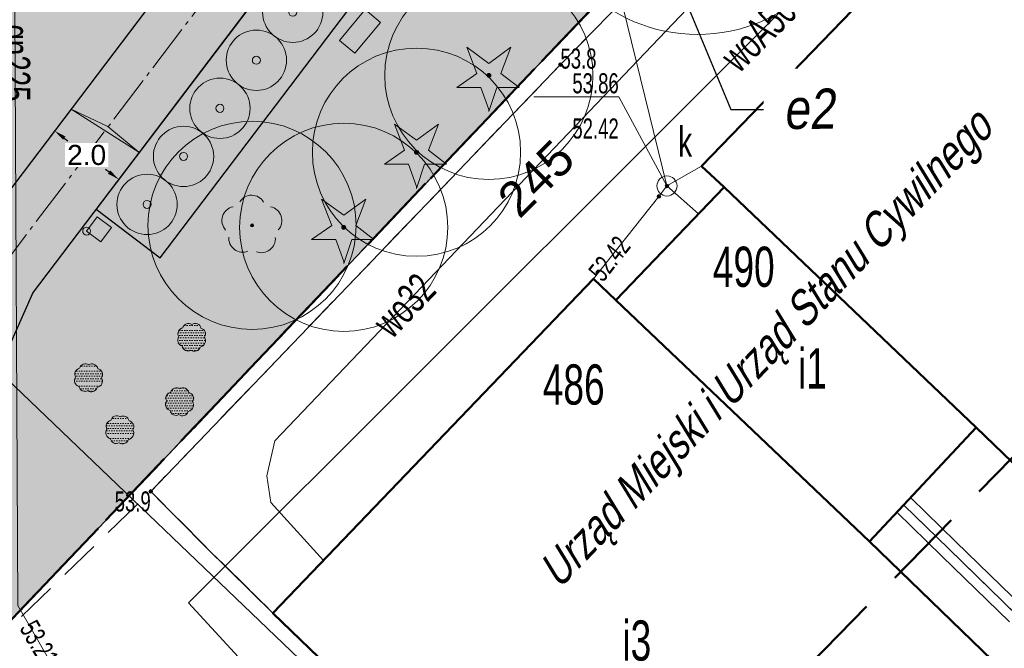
# Model space of a CAD drawing. Header units: metres. Extents: x 5507784 to 5508297, y 5948658 to 5948992.
# Tile 10 of 98: x 5507902 to 5507926, y 5948920 to 5948936. Entities that reach past the tile are written whole.
import ezdxf
from ezdxf import colors
from ezdxf.entities.mleader import LeaderData, LeaderLine
from ezdxf.enums import TextEntityAlignment as Align
from ezdxf.math import Vec2, Vec3

# ---------------------------------------------------------------- set-up
doc = ezdxf.new("R2010")
doc.units = ezdxf.units.M
for name, pattern in [('2', [0.9, 0.6, -0.3]), ('ACAD_ISO04W100', [30, 24, -3, 0, -3]), ('L_0_02', [0]), ('L_0_03', [1, 0.5, -0.5]), ('L_0_04', [1.5, 1, -0.5]), ('L_0_06', [2, 1.5, -0.5]), ('L_0_0C', [3, 2, -1])]:
    doc.linetypes.add(name, pattern=pattern)
doc.layers.get('0').update_dxf_attribs({"linetype": 'CONTINUOUS', "lineweight": 18})
doc.layers.add('02 rysunki_tech', color=7, linetype='CONTINUOUS', lineweight=5, true_color=0x000000)
doc.layers.add('0_legenda', color=7, linetype='CONTINUOUS', lineweight=5, true_color=0x000000)
for name, color, linetype, lineweight in [('1_granice_dzialek', 1, 'CONTINUOUS', 5), ('1_mala_arch', 5, 'CONTINUOUS', 5), ('1_nawierzchnie', 253, 'CONTINUOUS', 5), ('1_roslinnosc', 102, 'CONTINUOUS', 5), ('2_nawierzchnie_projektowane', 14, 'CONTINUOUS', 30), ('312-budynek ewidencyjny', 7, 'CONTINUOUS', 18), ('312-oznaczenie budynku ewidencyjnego', 7, 'CONTINUOUS', 18), ('312-oznaczenie budynku ewidencyjnego-Atr117', 7, 'CONTINUOUS', 18), ('3_mala_arch', 18, 'CONTINUOUS', 5), ('3_rosliny_projektowane', 102, 'CONTINUOUS', 20), ('EGB_Budynek', 7, 'CONTINUOUS', 50), ('EGB_DzialkaEwidencyjna', 7, 'L_0_02', 18), ('EGB_KonturUzytkuGruntowego', 96, 'L_0_03', 18), ('GES_PrzewodGazowy', 52, 'CONTINUOUS', 18), ('GES_PrzewodKanalizacyjny', 36, 'CONTINUOUS', 18), ('GES_PrzewodTelekomunikacyjny', 30, 'CONTINUOUS', 18), ('GES_PrzewodWodociagowy', 5, 'CONTINUOUS', 18), ('GES_Rzedna', 7, 'CONTINUOUS', 18), ('GES_UrzadzeniaSiecKanalizacyjna_P', 7, 'CONTINUOUS', 18), ('OT_Budowle', 7, 'CONTINUOUS', 18), ('OT_Komunikacja', 7, 'CONTINUOUS', 18), ('OT_Ogrodzenia', 7, 'CONTINUOUS', 18), ('OT_Rzedna', 7, 'CONTINUOUS', 18), ('OT_ZagospodarowanieTerenu', 7, 'CONTINUOUS', 18), ('OT_ZagospodarowanieTerenu_P', 7, 'CONTINUOUS', 18), ('OTDN', 7, 'CONTINUOUS', 13), ('OTKU', 7, 'CONTINUOUS', 13), ('OTOO', 7, 'CONTINUOUS', 13), ('OTRN', 7, 'CONTINUOUS', 13), ('OTZG', 7, 'CONTINUOUS', 13), ('OTZL', 7, 'CONTINUOUS', 13), ('OTZT', 7, 'CONTINUOUS', 18), ('SUGP', 7, 'CONTINUOUS', 18), ('SUKP', 7, 'CONTINUOUS', 13), ('SUKS', 7, 'CONTINUOUS', 13), ('SUTP', 7, 'CONTINUOUS', 13), ('SUWP', 7, 'CONTINUOUS', 13), ('Zakres', 5, 'L_0_0C', 50)]:
    doc.layers.add(name, color=color, linetype=linetype, lineweight=lineweight)
doc.layers.add('994-Nazwa ulicy', color=7, linetype='CONTINUOUS')
doc.layers.add('ELEK_współrzędne', color=250, linetype='CONTINUOUS')
doc.styles.get("Standard").update_dxf_attribs({"font": 'arial.ttf'})
doc.styles.add('WSPOLRZEDNE', font='ARIALN.TTF', dxfattribs={"oblique": 7})
doc.linetypes.add('L_0_15_SHX', pattern='A,0,-0.375,-0.75,-0.75,-0.75,-0.75,-0.75,[1,Nowogard 244.shx,S=0.05,R=0,X=0,Y=0],-0.75,-0.75,-0.75,-0.75,-0.375', length=7.5)
doc.linetypes.add('L_0_29_SHX', pattern='A,0,-0.25,-0.5,-0.5,-0.5,-0.5,-0.5,-0.5,-0.5,-0.5,[2,Nowogard 244.shx,S=0.05,R=0,X=0,Y=0],-0.5,[3,Nowogard 244.shx,S=0.05,R=0,X=0,Y=0],-0.25', length=5)
doc.dimstyles.new('Copy(2) of Standard', dxfattribs={"dimtxt": 0.5, "dimasz": 0.3, "dimexe": 0.2, "dimexo": 0.1, "dimgap": 0.1, "dimtad": 0, "dimtih": 1, "dimtoh": 1, "dimdec": 1, "dimzin": 0, "dimdsep": 46, "dimtxsty": 'Standard', "dimcen": 0.02, "dimclrd": 5, "dimclre": 5, "dimclrt": 5, "dimadec": 0, "dimazin": 0, "dimtfac": 1, "dimtdec": 1, "dimtofl": 0, "dimtmove": 0, "dimatfit": 3, "dimfxl": 1, "dimtfill": 1, "dimtolj": 1, "dimtzin": 0, "dimarcsym": 2})
pattern_1 = [(0, (0, 0), (0.03125, 0.0625), [0, -0.0625])]

# ---------------------------------------------------------------- blocks, each defined once
blk = doc.blocks.new('L_0_29_2')
at = {"color": 0, "linetype": 'Continuous', "lineweight": 13, "flags": 128}
blk.add_lwpolyline([(0, 0.5), (0, -0.5)], dxfattribs=at)
blk = doc.blocks.new('SUPS01_05')
at = {"linetype": 'Continuous', "lineweight": 13}
blk.add_hatch(color=0, dxfattribs=at).paths.add_polyline_path([(0, -0.091, 1), (0, 0.091, 1)])
at = {"color": 0, "linetype": 'Continuous', "lineweight": 13}
blk.add_circle((0, 0), 0.0906, dxfattribs=at)
blk = doc.blocks.new('SUKS')
at = {"color": 0, "linetype": 'Continuous', "lineweight": 18}
blk.add_circle((0, 0), 0.5, dxfattribs=at)
blk = doc.blocks.new('OTRN')
at = {"linetype": 'Continuous', "lineweight": 13}
blk.add_hatch(color=0, dxfattribs=at).paths.add_polyline_path([(0, -0.091, 1), (0, 0.091, 1)])
at = {"color": 0, "linetype": 'Continuous', "lineweight": 13}
blk.add_circle((0, 0), 0.0906, dxfattribs=at)
blk = doc.blocks.new('OTZG')
at = {"linetype": 'Continuous', "lineweight": 13}
blk.add_hatch(color=0, dxfattribs=at).paths.add_polyline_path([(0, -0.1, 1), (0, 0.1, 1)])
at = {"color": 0, "linetype": 'Continuous', "lineweight": 13, "flags": 128}
blk.add_lwpolyline([(0, -1.7), (-0.4, -0.6), (-1.6, -0.6), (-0.6, 0.1), (-1.1, 1.4), (0, 0.6), (1.1, 1.4), (0.6, 0.1), (1.5, -0.6), (0.4, -0.6), (0, -1.8)], close=True, dxfattribs=at)
at = {"color": 0, "linetype": 'Continuous', "lineweight": 13}
blk.add_circle((0, 0), 0.1, dxfattribs=at)
blk = doc.blocks.new('OTZL')
at = {"linetype": 'Continuous', "lineweight": 18}
blk.add_hatch(color=0, dxfattribs=at).paths.add_polyline_path([(0, -0.072, 1), (0, 0.072, 1)])
at = {"color": 0, "linetype": 'Continuous', "lineweight": 18}
blk.add_circle((0, 0), 0.0721, dxfattribs=at)
for centre, radius, start, end in [((-0.02, 0.82), 0.68, 29.5388, 149.6209), ((-0.8, 0.24), 0.7, 101.6336, 222.6141), ((0.78, 0.24), 0.7, 318.5035, 78.3664), ((-0.46, -0.64), 0.7, 175.1009, 291.5014), ((0.46, -0.66), 0.7, 249.444, 4.8991)]:
    blk.add_arc(centre, radius, start, end, dxfattribs=at)
blk = doc.blocks.new('kosz')
at = {"layer": '3_mala_arch', "linetype": 'Continuous', "true_color": 0xc7c8ca}
h = blk.add_hatch(color=9, dxfattribs=at)
h.dxf.hatch_style = 1
h.paths.add_polyline_path([(5507901.935, 5948944.737), (5507902.375, 5948944.737), (5507902.375, 5948944.297), (5507901.935, 5948944.297)])
at = {"layer": '3_mala_arch', "linetype": 'Continuous'}
blk.add_lwpolyline([(5507901.935, 5948944.737), (5507902.375, 5948944.737), (5507902.375, 5948944.297), (5507901.935, 5948944.297)], close=True, dxfattribs=at)
blk = doc.blocks.new('domek dla owadow')
at = {"layer": '3_mala_arch', "linetype": 'Continuous', "true_color": 0x139b48}
h = blk.add_hatch(color=114, dxfattribs=at)
h.dxf.hatch_style = 1
h.paths.add_polyline_path([(5509741.271, 5947966.396), (5509743.271, 5947966.396), (5509743.271, 5947965.396), (5509741.271, 5947965.396)])
at = {"layer": '3_mala_arch', "linetype": 'Continuous'}
blk.add_lwpolyline([(5509741.271, 5947966.396), (5509743.271, 5947966.396), (5509743.271, 5947965.396), (5509741.271, 5947965.396)], close=True, dxfattribs=at)
blk = doc.blocks.new('duzy krzew')
at = {"layer": '3_rosliny_projektowane', "linetype": 'Continuous'}
for radius in [0.75, 0.1]:
    blk.add_circle((5509754.276, 5947956.118), radius, dxfattribs=at)
blk = doc.blocks.new('*D53')
at = {"layer": '0_legenda', "color": 5, "linetype": 'Continuous', "lineweight": -2, "transparency": 16777216}
for p, q in [((5507902.579, 5948933.262), (5507902.518, 5948933.182)), ((5507902.878, 5948933.161), (5507902.967, 5948933.093)), ((5507903.995, 5948932.315), (5507903.905, 5948932.382)), ((5507904.173, 5948932.054), (5507904.113, 5948931.974))]:
    blk.add_line(p, q, dxfattribs=at)
at = {"layer": '0_legenda', "color": 5, "linetype": 'Continuous', "transparency": 16777216}
for points in [[(5507902.909, 5948933.2), (5507902.848, 5948933.121), (5507902.639, 5948933.342)], [(5507904.025, 5948932.355), (5507903.964, 5948932.275), (5507904.234, 5948932.134)]]:
    blk.add_solid(points, dxfattribs=at)
at = {"layer": '0_legenda', "color": 5, "linetype": 'Continuous', "transparency": 16777216, "insert": (5507903.436, 5948932.738), "char_height": 0.5, "attachment_point": 5, "bg_fill": 3, "box_fill_scale": 1.1, "bg_fill_color": 256, "bg_fill_true_color": 13158600, "bg_fill_transparency": 0}
blk.add_mtext('\\A1;2.0', dxfattribs=at)
blk = doc.blocks.new('_None')

msp = doc.modelspace()

# ---------------------------------------------------------------- hatches: boundary and pattern name
at = {"layer": '1_nawierzchnie', "linetype": 'Continuous', "lineweight": 5, "ltscale": 0.5, "true_color": 0x58ba48}
h = msp.add_hatch(dxfattribs=at)
h.set_pattern_fill('GRASS', color=85, scale=0.5)
h.set_pattern_definition([(90, (0, 0), (-0.3535533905, 0.3535533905), [0.09375, -0.6133567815]), (45, (0, 0), (-0.353553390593, 0.353553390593), [0.09375, -0.40625]), (135, (0, 0), (-0.353553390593, -0.353553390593), [0.09375, -0.40625])])
h.paths.add_polyline_path([(5507900.746, 5948931.406), (5507900.427, 5948931.785), (5507900.719, 5948940.332), (5507900.916, 5948940.776), (5507901.625, 5948941.191), (5507902.772, 5948941.86), (5507903.646, 5948942.788), (5507905.628, 5948942.97), (5507908.712, 5948943.254), (5507909.641, 5948943.339), (5507910.244, 5948943.394), (5507901.234, 5948931.486)], flags=17)
h.paths.add_polyline_path([(5507901.71, 5948965.76), (5507903.42, 5948965.52), (5507913.763, 5948955.131), (5507916.865, 5948952.119), (5507914.204, 5948948.735), (5507913.22, 5948948.058), (5507911.59, 5948947.535), (5507905.597, 5948946.984), (5507905.155, 5948947.25), (5507904.945, 5948947.759), (5507904.039, 5948949.117), (5507901.328, 5948950.974), (5507901.23, 5948954.04)])
h.paths.add_polyline_path([(5507885.45, 5948944.94), (5507889.064, 5948945.339), (5507888.845, 5948947.327), (5507894.51, 5948947.953), (5507894.939, 5948948.715), (5507895.598, 5948949.541), (5507896.187, 5948950.081), (5507896.637, 5948950.409), (5507897.132, 5948950.702), (5507897.345, 5948956.24), (5507899.343, 5948956.163), (5507899.222, 5948959.51), (5507896.944, 5948963.28), (5507884.84, 5948949.97), (5507884.5, 5948947.7), (5507884.81, 5948945.49)])
h.paths.add_polyline_path([(5507886.37, 5948943.01), (5507889.284, 5948943.351), (5507889.504, 5948941.364), (5507891.563, 5948941.591), (5507893.677, 5948941.194), (5507896.127, 5948940.073), (5507896.815, 5948940.071), (5507897.341, 5948940.514), (5507898.472, 5948939.893), (5507898.676, 5948939.09), (5507898.59, 5948936.62), (5507898.274, 5948927.324), (5507895.659, 5948926.769), (5507894.622, 5948928.582)])
h.paths.add_polyline_path([(5507898.332, 5948964.807), (5507899.569, 5948962.987), (5507899.69, 5948966.3)])
h.paths.add_polyline_path([(5507918.275, 5948950.669), (5507917.091, 5948949.106), (5507917.095, 5948948.873), (5507917.217, 5948948.627), (5507917.395, 5948948.501), (5507917.55, 5948948.465), (5507919.859, 5948949.056)])
h.paths.add_polyline_path([(5507917.38, 5948946.31), (5507921.218, 5948947.279), (5507921.962, 5948947.477), (5507923.88, 5948948.02), (5507926.124, 5948948.877), (5507927.039, 5948948.009), (5507899.9, 5948919.427), (5507898.659, 5948921.556), (5507902.085, 5948929.298), (5507903.671, 5948931.391), (5507905.265, 5948930.183), (5507910.843, 5948937.545), (5507909.249, 5948938.753), (5507911.212, 5948941.344), (5507912.408, 5948942.922), (5507913.095, 5948943.106), (5507913.587, 5948942.915), (5507913.83, 5948942.71), (5507915.6, 5948940.94), (5507919.07, 5948944.48)])
at = {"layer": '1_nawierzchnie', "linetype": 'Continuous', "true_color": 0xdfc69b}
h = msp.add_hatch(dxfattribs=at)
h.set_pattern_fill('DOTS', color=31, angle=45)
h.set_pattern_definition([(45, (0, 0), (-0.0220970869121, 0.06629126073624), [0, -0.0625])])
h.paths.add_polyline_path([(5507897.42, 5948923.69), (5507898.66, 5948921.558), (5507902.085, 5948929.298), (5507903.671, 5948931.391), (5507909.249, 5948938.753), (5507912.408, 5948942.922), (5507912.667, 5948943.056), (5507912.978, 5948943.111), (5507913.162, 5948943.097), (5507913.392, 5948943.028), (5507913.587, 5948942.915), (5507913.83, 5948942.71), (5507917.33, 5948946.3), (5507921.62, 5948947.38), (5507919.859, 5948949.056), (5507917.55, 5948948.465), (5507917.333, 5948948.533), (5507917.204, 5948948.641), (5507917.108, 5948948.818), (5507917.087, 5948948.963), (5507917.121, 5948949.146), (5507918.295, 5948950.694), (5507916.865, 5948952.119), (5507914.485, 5948949.002), (5507914.061, 5948948.614), (5507913.838, 5948948.409), (5507913.351, 5948948.129), (5507913.019, 5948947.959), (5507912.529, 5948947.76), (5507911.972, 5948947.603), (5507911.59, 5948947.535), (5507905.691, 5948946.993), (5507905.381, 5948947.033), (5507905.202, 5948947.178), (5507905.15, 5948947.265), (5507900.678, 5948946.072), (5507900.949, 5948945.73), (5507901.109, 5948945.461), (5507901.199, 5948945.267), (5507901.268, 5948945.065), (5507901.316, 5948944.835), (5507901.324, 5948944.603), (5507901.269, 5948944.352), (5507901.115, 5948944.126), (5507900.981, 5948944.033), (5507900.768, 5948943.968), (5507900.522, 5948943.966), (5507900.289, 5948944.014), (5507899.969, 5948944.143), (5507899.621, 5948944.361), (5507899.531, 5948944.432), (5507897.88, 5948940.263), (5507898.192, 5948940.13), (5507898.385, 5948939.986), (5507898.472, 5948939.893), (5507898.652, 5948939.552), (5507898.686, 5948939.392), (5507900.719, 5948940.332), (5507900.775, 5948940.626), (5507900.978, 5948940.847), (5507901.141, 5948940.987), (5507901.299, 5948941.075), (5507902.277, 5948941.515), (5507902.634, 5948941.885), (5507903.178, 5948942.227), (5507903.646, 5948942.788), (5507903.867, 5948943.134), (5507904.227, 5948943.924), (5507904.452, 5948944.543), (5507904.725, 5948944.791), (5507905.264, 5948944.949), (5507910.872, 5948945.461), (5507911.223, 5948945.267), (5507911.326, 5948944.963), (5507911.271, 5948944.735), (5507901.234, 5948931.486), (5507898.212, 5948925.481)])
h.paths.add_polyline_path([(5507898.686, 5948939.392), (5507900.719, 5948940.332), (5507900.427, 5948931.785), (5507900.475, 5948931.646), (5507900.622, 5948931.473), (5507900.746, 5948931.406), (5507900.919, 5948931.375), (5507901.234, 5948931.486), (5507898.212, 5948925.481)], flags=17)
h.paths.add_polyline_path([(5507899.531, 5948944.432), (5507897.88, 5948940.263), (5507897.607, 5948940.381), (5507896.926, 5948940.758), (5507896.694, 5948940.918), (5507896.115, 5948941.401), (5507895.789, 5948941.741), (5507895.431, 5948942.193), (5507895.156, 5948942.619), (5507894.995, 5948942.918), (5507894.838, 5948943.257), (5507894.652, 5948943.541), (5507894.46, 5948943.702), (5507894.124, 5948943.84), (5507893.899, 5948943.861), (5507886.36, 5948943.028), (5507885.45, 5948944.94), (5507893.419, 5948945.82), (5507894.529, 5948945.943), (5507894.968, 5948946.007), (5507895.219, 5948946.136), (5507895.459, 5948946.377), (5507895.552, 5948946.541), (5507895.746, 5948947.121), (5507896.03, 5948947.695), (5507896.528, 5948948.385), (5507896.966, 5948948.822), (5507897.649, 5948949.312), (5507898.343, 5948949.643), (5507898.647, 5948949.745), (5507898.939, 5948950), (5507899.1, 5948950.305), (5507899.133, 5948950.7), (5507899.408, 5948958.014), (5507899.393, 5948958.558), (5507899.368, 5948958.797), (5507899.192, 5948959.612), (5507898.968, 5948960.207), (5507898.849, 5948960.454), (5507896.944, 5948963.28), (5507898.332, 5948964.807), (5507898.868, 5948964.017), (5507899.064, 5948963.923), (5507899.178, 5948963.91), (5507899.325, 5948963.932), (5507899.479, 5948964.011), (5507899.57, 5948964.1), (5507899.654, 5948964.259), (5507899.732, 5948966.289), (5507901.71, 5948965.76), (5507901.162, 5948951.426), (5507901.25, 5948951.111), (5507901.395, 5948950.886), (5507901.686, 5948950.651), (5507902.079, 5948950.504), (5507902.53, 5948950.29), (5507902.987, 5948950.019), (5507903.431, 5948949.694), (5507903.814, 5948949.351), (5507904.379, 5948948.704), (5507904.711, 5948948.204), (5507904.972, 5948947.703), (5507905.155, 5948947.25), (5507900.683, 5948946.065), (5507900.433, 5948946.308), (5507900.144, 5948946.526), (5507899.803, 5948946.708), (5507899.555, 5948946.792), (5507899.192, 5948946.827), (5507898.917, 5948946.753), (5507898.701, 5948946.563), (5507898.608, 5948946.356), (5507898.587, 5948945.961), (5507898.703, 5948945.529), (5507898.89, 5948945.161), (5507899.156, 5948944.797), (5507899.337, 5948944.605)])
at = {"layer": '1_roslinnosc', "linetype": 'Continuous'}
h = msp.add_hatch(dxfattribs=at)
h.set_pattern_fill('DOTS', color=256)
h.set_pattern_definition(pattern_1)
edge = h.paths.add_edge_path()
edge.add_arc((5507906.246, 5948928.286), 0.149, 327.2385, 437.2385)
edge.add_arc((5507906.133, 5948928.401), 0.149, 11.7156, 121.7156)
edge.add_arc((5507905.972, 5948928.404), 0.149, 56.1927, 166.1927)
edge.add_arc((5507905.855, 5948928.293), 0.149, 100.6698, 210.6698)
edge.add_arc((5507905.849, 5948928.132), 0.149, 145.1469, 255.1469)
edge.add_arc((5507905.957, 5948928.013), 0.149, 189.624, 299.624)
edge.add_arc((5507906.118, 5948928.004), 0.149, 234.1011, 344.1011)
edge.add_arc((5507906.231, 5948928.123), 0.162, 280.6698, 390.6698)
h = msp.add_hatch(dxfattribs=at)
h.set_pattern_fill('DOTS', color=256)
h.set_pattern_definition([(0, (-4.118675, -1.14001), (0.03125, 0.0625), [0, -0.0625])])
edge = h.paths.add_edge_path()
edge.add_arc((5507903.68, 5948927.279), 0.149, 327.2385, 437.2385)
edge.add_arc((5507903.567, 5948927.394), 0.149, 11.7156, 121.7156)
edge.add_arc((5507903.406, 5948927.397), 0.149, 56.1927, 166.1927)
edge.add_arc((5507903.289, 5948927.286), 0.149, 100.6698, 210.6698)
edge.add_arc((5507903.283, 5948927.125), 0.149, 145.1469, 255.1469)
edge.add_arc((5507903.392, 5948927.007), 0.149, 189.624, 299.624)
edge.add_arc((5507903.553, 5948926.998), 0.149, 234.1011, 344.1011)
edge.add_arc((5507903.666, 5948927.116), 0.162, 280.6698, 390.6698)
h = msp.add_hatch(dxfattribs=at)
h.set_pattern_fill('DOTS', color=256)
h.set_pattern_definition(pattern_1)
edge = h.paths.add_edge_path()
edge.add_arc((5507905.945, 5948926.683), 0.149, 327.2385, 437.2385)
edge.add_arc((5507905.832, 5948926.798), 0.149, 11.7156, 121.7156)
edge.add_arc((5507905.671, 5948926.801), 0.149, 56.1927, 166.1927)
edge.add_arc((5507905.554, 5948926.691), 0.149, 100.6698, 210.6698)
edge.add_arc((5507905.548, 5948926.53), 0.149, 145.1469, 255.1469)
edge.add_arc((5507905.657, 5948926.411), 0.149, 189.624, 299.624)
edge.add_arc((5507905.818, 5948926.402), 0.149, 234.1011, 344.1011)
edge.add_arc((5507905.931, 5948926.52), 0.162, 280.6698, 390.6698)
h = msp.add_hatch(dxfattribs=at)
h.set_pattern_fill('DOTS', color=256)
h.set_pattern_definition(pattern_1)
edge = h.paths.add_edge_path()
edge.add_arc((5507904.459, 5948925.982), 0.149, 327.2385, 437.2385)
edge.add_arc((5507904.346, 5948926.097), 0.149, 11.7156, 121.7156)
edge.add_arc((5507904.185, 5948926.1), 0.149, 56.1927, 166.1927)
edge.add_arc((5507904.068, 5948925.99), 0.149, 100.6698, 210.6698)
edge.add_arc((5507904.062, 5948925.829), 0.149, 145.1469, 255.1469)
edge.add_arc((5507904.171, 5948925.71), 0.149, 189.624, 299.624)
edge.add_arc((5507904.331, 5948925.701), 0.149, 234.1011, 344.1011)
edge.add_arc((5507904.444, 5948925.819), 0.162, 280.6698, 390.6698)
at = {"layer": '2_nawierzchnie_projektowane', "linetype": 'Continuous', "lineweight": 5, "true_color": 0xb69f8b}
h = msp.add_hatch(dxfattribs=at)
h.set_pattern_fill('EARTH', color=253, scale=2.5, angle=45)
h.set_pattern_definition([(45, (0, 0), (0, 0.883883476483), [0.625, -0.625]), (45, (-0.1657, 0.1657), (0, 0.883883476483), [0.625, -0.625]), (45, (-0.33146, 0.33146), (0, 0.883883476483), [0.625, -0.625]), (135, (-0.33146, 0.44194), (-0.883883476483, 6e-17), [0.625, -0.625]), (135, (-0.1657, 0.6077), (-0.883883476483, 6e-17), [0.625, -0.625]), (135, (0, 0.7734), (-0.883883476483, 6e-17), [0.625, -0.625])])
h.paths.add_polyline_path([(5507889.284, 5948943.351), (5507893.899, 5948943.861), (5507894.46, 5948943.702), (5507894.838, 5948943.257), (5507895.141, 5948942.644), (5507895.743, 5948941.716), (5507896.115, 5948941.401), (5507896.709, 5948940.951), (5507897.341, 5948940.514), (5507897.141, 5948940.267), (5507896.815, 5948940.071), (5507896.474, 5948940.011), (5507896.127, 5948940.073), (5507895.35, 5948940.517), (5507894.813, 5948940.773), (5507893.938, 5948941.111), (5507892.812, 5948941.413), (5507891.872, 5948941.562), (5507891.563, 5948941.591), (5507889.504, 5948941.364)])
h.paths.add_polyline_path([(5507889.064, 5948945.339), (5507888.845, 5948947.327), (5507894.51, 5948947.953), (5507894.868, 5948948.606), (5507895.504, 5948949.44), (5507896.081, 5948949.994), (5507896.898, 5948950.572), (5507897.132, 5948950.702), (5507897.345, 5948956.24), (5507899.338, 5948956.165), (5507899.124, 5948950.453), (5507899.017, 5948950.118), (5507898.939, 5948950), (5507898.778, 5948949.835), (5507898.647, 5948949.745), (5507898.107, 5948949.547), (5507897.744, 5948949.367), (5507897.222, 5948949.044), (5507896.751, 5948948.622), (5507896.381, 5948948.209), (5507895.929, 5948947.513), (5507895.749, 5948947.13), (5507895.62, 5948946.777), (5507895.494, 5948946.431), (5507895.283, 5948946.185), (5507895.053, 5948946.041), (5507894.885, 5948945.982)])
h.paths.add_polyline_path([(5507895.659, 5948926.769), (5507898.274, 5948927.324), (5507898.212, 5948925.481), (5507897.42, 5948923.69)])
h.paths.add_polyline_path([(5507903.671, 5948931.391), (5507909.249, 5948938.753), (5507910.843, 5948937.545), (5507905.265, 5948930.183)])
h.paths.add_polyline_path([(5507903.646, 5948942.788), (5507903.995, 5948943.373), (5507904.173, 5948943.777), (5507904.26, 5948944.201), (5507904.463, 5948944.549), (5507904.779, 5948944.78), (5507905.264, 5948944.949), (5507910.872, 5948945.461), (5507911.148, 5948945.345), (5507911.264, 5948945.204), (5507911.271, 5948944.735), (5507910.256, 5948943.396)])
edge = h.paths.add_edge_path()
edge.add_ellipse((5507899.952, 5948945.395), major_axis=(-1.163, 1.269), ratio=0.576271, start_angle=0, end_angle=360)

# ---------------------------------------------------------------- linework, layer by layer
at = {"layer": '02 rysunki_tech', "color": 5, "linetype": 'Continuous'}
msp.add_circle((5507903.435, 5948930.848), 0.0983, dxfattribs=at)
at = {"layer": '1_granice_dzialek', "color": 1, "linetype": '2', "lineweight": 50, "ltscale": 2.5}
msp.add_lwpolyline([(5507882.74, 5948948.94), (5507899.59, 5948919.1), (5507927.05, 5948948.02), (5507902.32, 5948970.92)], close=True, dxfattribs=at)
at = {"layer": '1_mala_arch', "color": 6, "linetype": '2', "lineweight": 50, "ltscale": 3.5}
msp.add_lwpolyline([(5507899.9, 5948919.427), (5507897.42, 5948923.69), (5507894.591, 5948928.552), (5507886.37, 5948943.01), (5507885.45, 5948944.94), (5507884.81, 5948945.49), (5507884.5, 5948947.7), (5507884.84, 5948949.97), (5507899.69, 5948966.3), (5507903.42, 5948965.52), (5507921.62, 5948947.38), (5507923.88, 5948948.02), (5507926.124, 5948948.877), (5507927.05, 5948948.02), (5507899.9, 5948919.427)], dxfattribs=at)
at = {"layer": '1_roslinnosc', "linetype": 'Continuous'}
for points in [[(5507906.371, 5948928.205, 0.520567), (5507906.278, 5948928.431, 0.520567), (5507906.054, 5948928.527, 0.520567), (5507905.827, 5948928.439, 0.520567), (5507905.727, 5948928.217, 0.520567), (5507905.811, 5948927.988, 0.520567), (5507906.031, 5948927.884, 0.520567), (5507906.261, 5948927.963, 0.520567)], [(5507903.805, 5948927.199, 0.520567), (5507903.713, 5948927.424, 0.520567), (5507903.489, 5948927.521, 0.520567), (5507903.262, 5948927.433, 0.520567), (5507903.161, 5948927.211, 0.520567), (5507903.245, 5948926.982, 0.520567), (5507903.465, 5948926.877, 0.520567), (5507903.696, 5948926.957, 0.520567)], [(5507906.07, 5948926.603, 0.520567), (5507905.978, 5948926.829, 0.520567), (5507905.754, 5948926.925, 0.520567), (5507905.527, 5948926.837, 0.520567), (5507905.426, 5948926.615, 0.520567), (5507905.51, 5948926.386, 0.520567), (5507905.73, 5948926.281, 0.520567), (5507905.961, 5948926.361, 0.520567)], [(5507904.584, 5948925.902, 0.520567), (5507904.492, 5948926.128, 0.520567), (5507904.268, 5948926.224, 0.520567), (5507904.04, 5948926.136, 0.520567), (5507903.94, 5948925.914, 0.520567), (5507904.024, 5948925.685, 0.520567), (5507904.244, 5948925.58, 0.520567), (5507904.474, 5948925.66, 0.520567)]]:
    msp.add_lwpolyline(points, format="xyb", close=True, dxfattribs=at)
for centre, radius in [((5507918.63, 5948939.78), 4.041), ((5507913.44, 5948934.72), 2.589), ((5507911.64, 5948932.81), 2.589), ((5507907.55, 5948930.99), 2.589), ((5507909.83, 5948930.94), 2.589)]:
    msp.add_circle(centre, radius, dxfattribs=at)
at = {"layer": '2_nawierzchnie_projektowane', "color": 251, "linetype": 'ACAD_ISO04W100', "lineweight": 9, "ltscale": 0.05, "true_color": 0x636466}
msp.add_lwpolyline([(5507901.217, 5948929.809), (5507915.376, 5948948.497)], dxfattribs=at)
at = {"layer": '2_nawierzchnie_projektowane', "linetype": 'Continuous'}
for points in [[(5507901.234, 5948931.486), (5507911.271, 5948944.735)], [(5507902.085, 5948929.298), (5507912.408, 5948942.922)], [(5507903.671, 5948931.391), (5507905.265, 5948930.183), (5507910.843, 5948937.545), (5507909.249, 5948938.753), (5507903.671, 5948931.391)], [(5507902.085, 5948929.298), (5507898.66, 5948921.558)]]:
    msp.add_lwpolyline(points, dxfattribs=at)
at = {"layer": '312-budynek ewidencyjny', "linetype": 'Continuous', "lineweight": 18, "flags": 128}
for points in [[(5507918.73, 5948932.46), (5507929.74, 5948943.85)], [(5507919.29, 5948931.94), (5507918.73, 5948932.46)], [(5507916.6, 5948929.13), (5507919.29, 5948931.94)], [(5507919.29, 5948931.94), (5507925.56, 5948925.96)], [(5507925.56, 5948925.96), (5507919.29, 5948931.94)], [(5507908.07, 5948921.34), (5507916.04, 5948929.66)], [(5507916.04, 5948929.66), (5507916.6, 5948929.13)], [(5507916.6, 5948929.13), (5507922.91, 5948923.12)], [(5507922.91, 5948923.12), (5507916.6, 5948929.13)], [(5507925.56, 5948925.96), (5507922.91, 5948923.12)], [(5507926.67, 5948924.89), (5507925.56, 5948925.96)], [(5507922.91, 5948923.12), (5507933.86, 5948912.52)], [(5507925.85, 5948904.2), (5507908.07, 5948921.34)]]:
    msp.add_lwpolyline(points, dxfattribs=at)
at = {"layer": 'EGB_Budynek', "linetype": 'Continuous', "lineweight": 50, "flags": 128}
for points in [[(5507926.67, 5948924.89), (5507925.56, 5948925.96), (5507919.29, 5948931.94), (5507918.73, 5948932.46), (5507929.74, 5948943.85), (5507937.7, 5948936.26)], [(5507922.91, 5948923.12), (5507916.6, 5948929.13), (5507919.29, 5948931.94), (5507925.56, 5948925.96)], [(5507925.85, 5948904.2), (5507908.07, 5948921.34), (5507916.04, 5948929.66), (5507916.6, 5948929.13), (5507922.91, 5948923.12), (5507933.86, 5948912.52)]]:
    msp.add_lwpolyline(points, close=True, dxfattribs=at)
at = {"layer": 'EGB_DzialkaEwidencyjna', "linetype": 'CONTINUOUS', "lineweight": 18}
for p, q in [((5507927.05, 5948948.02), (5507899.59, 5948919.1)), ((5507899.59, 5948919.1), (5507927.05, 5948948.02))]:
    msp.add_line(p, q, dxfattribs=at)
at = {"layer": 'EGB_KonturUzytkuGruntowego', "color": 96, "linetype": 'L_0_03', "lineweight": 18, "flags": 128}
msp.add_lwpolyline([(5507920.01, 5948887.7), (5507915.01, 5948894.29), (5507899.59, 5948919.1), (5507927.05, 5948948.02), (5507954.2, 5948922.48)], close=True, dxfattribs=at)
at = {"layer": 'GES_PrzewodGazowy', "color": 52, "linetype": 'Continuous', "lineweight": 18, "flags": 128}
msp.add_lwpolyline([(5507893.66, 5948971.33), (5507900.08, 5948965.29), (5507901.52, 5948962.88), (5507901.72, 5948921.53), (5507908.65, 5948909.51), (5507915.7, 5948897.28), (5507912.35, 5948895.36), (5507918.322, 5948885)], dxfattribs=at)
at = {"layer": 'GES_PrzewodKanalizacyjny', "color": 36, "linetype": 'Continuous', "lineweight": 18, "flags": 128}
for points in [[(5507906.16, 5948979.71), (5507917.87, 5948931.97)], [(5507917.87, 5948931.97), (5507918.73, 5948932.46)], [(5507917.87, 5948931.97), (5507917.67, 5948931.71), (5507916.04, 5948929.66)], [(5507917.87, 5948931.97), (5507918.65, 5948931.28)]]:
    msp.add_lwpolyline(points, dxfattribs=at)
at = {"layer": 'GES_PrzewodTelekomunikacyjny', "color": 30, "linetype": 'Continuous', "lineweight": 18, "flags": 128}
msp.add_lwpolyline([(5507914.46, 5948915.18), (5507914.23, 5948914.93), (5507886.29, 5948941.7)], dxfattribs=at)
at = {"layer": 'GES_PrzewodWodociagowy', "color": 5, "linetype": 'Continuous', "lineweight": 18, "flags": 128}
for points in [[(5507914.35, 5948912.48), (5507905.97, 5948921.6), (5507923.7, 5948939.32)], [(5507920.63, 5948938.75), (5507908.12, 5948925.63), (5507907.92, 5948924.76), (5507908.02, 5948924.09), (5507909.33, 5948922.65)]]:
    msp.add_lwpolyline(points, dxfattribs=at)
at = {"layer": 'GES_Rzedna', "color": 7, "linetype": 'Continuous', "lineweight": 13, "flags": 128}
msp.add_lwpolyline([(5507914.561, 5948934.188), (5507916.67, 5948934.188), (5507917.87, 5948931.97)], dxfattribs=at)
at = {"layer": 'OT_Budowle', "linetype": 'CONTINUOUS', "lineweight": 18}
for p, q in [((5507925.054, 5948923.119), (5507923.934, 5948924.209)), ((5507924.706, 5948922.761), (5507923.586, 5948923.851)), ((5507926.734, 5948921.479), (5507925.054, 5948923.119)), ((5507926.386, 5948921.121), (5507924.706, 5948922.761))]:
    msp.add_line(p, q, dxfattribs=at)
at = {"layer": 'OT_Budowle', "linetype": 'L_0_29_SHX', "lineweight": 18}
for p, q in [((5507924.88, 5948922.94), (5507923.76, 5948924.03)), ((5507926.56, 5948921.3), (5507924.88, 5948922.94))]:
    msp.add_line(p, q, dxfattribs=at)
at = {"layer": 'OT_Komunikacja', "color": 7, "linetype": 'L_0_06', "lineweight": 18, "flags": 128}
msp.add_lwpolyline([(5507924.88, 5948922.94), (5507926.56, 5948921.3), (5507928.47, 5948923.16), (5507928.61, 5948923.28), (5507935.39, 5948929.8), (5507937.02, 5948932.03), (5507938.41, 5948934.88), (5507938.73, 5948935.45), (5507941.92, 5948932.26), (5507940.46, 5948930.64), (5507939.72, 5948929.35), (5507939.31, 5948927.77), (5507939.38, 5948926.36), (5507939.91, 5948925.03), (5507940.55, 5948924.09), (5507934.34, 5948917.47), (5507936.63, 5948915.4), (5507935.21, 5948913.93), (5507933.86, 5948912.52), (5507922.91, 5948923.12), (5507923.76, 5948924.03)], close=True, dxfattribs=at)
at = {"layer": 'OT_Ogrodzenia', "linetype": 'L_0_15_SHX', "lineweight": 35}
for p, q in [((5507915.22, 5948934.99), (5507918.39, 5948938.24)), ((5507905.03, 5948924.37), (5507915.22, 5948934.99)), ((5507906.42, 5948922.97), (5507905.03, 5948924.37)), ((5507908.07, 5948921.34), (5507906.42, 5948922.97))]:
    msp.add_line(p, q, dxfattribs=at)
at = {"layer": 'OT_Ogrodzenia', "linetype": 'CONTINUOUS', "lineweight": 35}
for p, q in [((5507915.22, 5948934.99), (5507918.39, 5948938.24)), ((5507905.03, 5948924.37), (5507915.22, 5948934.99)), ((5507906.42, 5948922.97), (5507905.03, 5948924.37)), ((5507908.07, 5948921.34), (5507906.42, 5948922.97))]:
    msp.add_line(p, q, dxfattribs=at)
at = {"layer": 'OT_ZagospodarowanieTerenu', "color": 7, "linetype": 'L_0_04', "lineweight": 18, "flags": 128}
for points in [[(5507915.22, 5948934.99), (5507918.39, 5948938.24), (5507921.82, 5948941.79), (5507927.95, 5948948.22), (5507939.64, 5948937.07), (5507938.73, 5948935.45), (5507938.41, 5948934.88), (5507937.02, 5948932.03), (5507935.39, 5948929.8), (5507928.61, 5948923.28), (5507928.47, 5948923.16), (5507926.67, 5948924.89), (5507937.7, 5948936.26), (5507929.74, 5948943.85), (5507918.73, 5948932.46), (5507919.29, 5948931.94), (5507916.6, 5948929.13), (5507916.04, 5948929.66), (5507908.07, 5948921.34), (5507906.42, 5948922.97), (5507905.03, 5948924.37)], [(5507914.94, 5948913.02), (5507913.94, 5948914.06), (5507912.6, 5948912.83), (5507910.7, 5948910.87), (5507911.54, 5948910.04), (5507908.33, 5948906.82), (5507907.21, 5948906.88), (5507899.91, 5948919.41), (5507905.03, 5948924.37), (5507906.42, 5948922.97), (5507908.07, 5948921.34), (5507915.78, 5948913.91)]]:
    msp.add_lwpolyline(points, close=True, dxfattribs=at)
at = {"layer": 'OTDN', "linetype": 'CONTINUOUS', "lineweight": 18}
for p, q in [((5507925.054, 5948923.119), (5507923.934, 5948924.209)), ((5507924.706, 5948922.761), (5507923.586, 5948923.851)), ((5507926.734, 5948921.479), (5507925.054, 5948923.119)), ((5507926.386, 5948921.121), (5507924.706, 5948922.761))]:
    msp.add_line(p, q, dxfattribs=at)
at = {"layer": 'OTDN', "linetype": 'L_0_29_SHX', "lineweight": 18}
for p, q in [((5507924.88, 5948922.94), (5507923.76, 5948924.03)), ((5507926.56, 5948921.3), (5507924.88, 5948922.94))]:
    msp.add_line(p, q, dxfattribs=at)
at = {"layer": 'OTKU', "color": 7, "linetype": 'L_0_06', "lineweight": 18, "flags": 128}
msp.add_lwpolyline([(5507924.88, 5948922.94), (5507926.56, 5948921.3), (5507928.47, 5948923.16), (5507928.61, 5948923.28), (5507935.39, 5948929.8), (5507937.02, 5948932.03), (5507938.41, 5948934.88), (5507938.73, 5948935.45), (5507941.92, 5948932.26), (5507940.46, 5948930.64), (5507939.72, 5948929.35), (5507939.31, 5948927.77), (5507939.38, 5948926.36), (5507939.91, 5948925.03), (5507940.55, 5948924.09), (5507934.34, 5948917.47), (5507936.63, 5948915.4), (5507935.21, 5948913.93), (5507933.86, 5948912.52), (5507922.91, 5948923.12), (5507923.76, 5948924.03)], close=True, dxfattribs=at)
at = {"layer": 'OTOO', "linetype": 'L_0_15_SHX', "lineweight": 35}
for p, q in [((5507915.22, 5948934.99), (5507918.39, 5948938.24)), ((5507905.03, 5948924.37), (5507915.22, 5948934.99)), ((5507906.42, 5948922.97), (5507905.03, 5948924.37)), ((5507908.07, 5948921.34), (5507906.42, 5948922.97))]:
    msp.add_line(p, q, dxfattribs=at)
at = {"layer": 'OTOO', "linetype": 'CONTINUOUS', "lineweight": 35}
for p, q in [((5507915.22, 5948934.99), (5507918.39, 5948938.24)), ((5507905.03, 5948924.37), (5507915.22, 5948934.99)), ((5507906.42, 5948922.97), (5507905.03, 5948924.37)), ((5507908.07, 5948921.34), (5507906.42, 5948922.97))]:
    msp.add_line(p, q, dxfattribs=at)
at = {"layer": 'OTZT', "color": 7, "linetype": 'L_0_04', "lineweight": 18, "flags": 128}
for points in [[(5507915.22, 5948934.99), (5507918.39, 5948938.24), (5507921.82, 5948941.79), (5507927.95, 5948948.22), (5507939.64, 5948937.07), (5507938.73, 5948935.45), (5507938.41, 5948934.88), (5507937.02, 5948932.03), (5507935.39, 5948929.8), (5507928.61, 5948923.28), (5507928.47, 5948923.16), (5507926.67, 5948924.89), (5507937.7, 5948936.26), (5507929.74, 5948943.85), (5507918.73, 5948932.46), (5507919.29, 5948931.94), (5507916.6, 5948929.13), (5507916.04, 5948929.66), (5507908.07, 5948921.34), (5507906.42, 5948922.97), (5507905.03, 5948924.37)], [(5507914.94, 5948913.02), (5507913.94, 5948914.06), (5507912.6, 5948912.83), (5507910.7, 5948910.87), (5507911.54, 5948910.04), (5507908.33, 5948906.82), (5507907.21, 5948906.88), (5507899.91, 5948919.41), (5507905.03, 5948924.37), (5507906.42, 5948922.97), (5507908.07, 5948921.34), (5507915.78, 5948913.91)]]:
    msp.add_lwpolyline(points, close=True, dxfattribs=at)
at = {"layer": 'SUGP', "color": 52, "linetype": 'Continuous', "lineweight": 18, "flags": 128}
msp.add_lwpolyline([(5507893.66, 5948971.33), (5507900.08, 5948965.29), (5507901.52, 5948962.88), (5507901.72, 5948921.53), (5507908.65, 5948909.51), (5507915.7, 5948897.28), (5507912.35, 5948895.36), (5507918.322, 5948885)], dxfattribs=at)
at = {"layer": 'SUKP', "color": 36, "linetype": 'Continuous', "lineweight": 18, "flags": 128}
for points in [[(5507906.16, 5948979.71), (5507917.87, 5948931.97)], [(5507917.87, 5948931.97), (5507918.73, 5948932.46)], [(5507917.87, 5948931.97), (5507917.67, 5948931.71), (5507916.04, 5948929.66)], [(5507917.87, 5948931.97), (5507918.65, 5948931.28)]]:
    msp.add_lwpolyline(points, dxfattribs=at)
at = {"layer": 'SUTP', "color": 30, "linetype": 'Continuous', "lineweight": 18, "flags": 128}
msp.add_lwpolyline([(5507914.46, 5948915.18), (5507914.23, 5948914.93), (5507886.29, 5948941.7)], dxfattribs=at)
at = {"layer": 'SUWP', "color": 5, "linetype": 'Continuous', "lineweight": 18, "flags": 128}
for points in [[(5507914.35, 5948912.48), (5507905.97, 5948921.6), (5507923.7, 5948939.32)], [(5507920.63, 5948938.75), (5507908.12, 5948925.63), (5507907.92, 5948924.76), (5507908.02, 5948924.09), (5507909.33, 5948922.65)]]:
    msp.add_lwpolyline(points, dxfattribs=at)
at = {"layer": 'Zakres', "lineweight": 50, "flags": 128}
msp.add_lwpolyline([(5507908.68, 5948976.65), (5507943.34, 5948942.46), (5507896.16, 5948894.25), (5507893.22, 5948900.57), (5507868.37, 5948947.46), (5507905.06, 5948982.15)], close=True, dxfattribs=at)

# ---------------------------------------------------------------- block references
at = {"layer": '2_nawierzchnie_projektowane', "linetype": 'Continuous', "rotation": 53.09883243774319}
msp.add_blockref('kosz', (6957965.011, -2027550.12), dxfattribs=at)
at = {"layer": '3_mala_arch', "linetype": 'Continuous', "xscale": 0.5, "yscale": 0.5, "zscale": 0.5, "rotation": 50.298796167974}
msp.add_blockref('domek dla owadow', (6036283.918, 1929643.49), dxfattribs=at)
at = {"layer": '3_rosliny_projektowane', "linetype": 'Continuous'}
for p in [(-1845.713, 980.175), (-1846.619, 978.98), (-1847.525, 977.784), (-1848.431, 976.588), (-1849.337, 975.393)]:
    msp.add_blockref('duzy krzew', p, dxfattribs=at)
at = {"layer": 'GES_Rzedna', "color": 36, "linetype": 'Continuous', "xscale": 0.5, "yscale": 0.5, "zscale": 0.5}
for p in [(5507917.87, 5948931.97), (5507917.67, 5948931.71)]:
    msp.add_blockref('SUPS01_05', p, dxfattribs=at)
at = {"layer": 'GES_UrzadzeniaSiecKanalizacyjna_P', "color": 36, "linetype": 'Continuous', "xscale": 0.5, "yscale": 0.5, "zscale": 0.5}
msp.add_blockref('SUKS', (5507917.87, 5948931.97), dxfattribs=at)
at = {"layer": 'OT_Budowle', "color": 7, "linetype": 'Continuous', "xscale": 0.5, "yscale": 0.5, "zscale": 0.5, "rotation": 315.78}
msp.add_blockref('L_0_29_2', (5507923.76, 5948924.03), dxfattribs=at)
at = {"layer": 'OT_Rzedna', "linetype": 'Continuous', "xscale": 0.5, "yscale": 0.5, "zscale": 0.5}
for p in [(5507915.22, 5948934.99), (5507905.03, 5948924.37)]:
    msp.add_blockref('OTRN', p, dxfattribs=at)
at = {"layer": 'OT_ZagospodarowanieTerenu_P', "color": 96, "linetype": 'Continuous', "xscale": 0.5, "yscale": 0.5, "zscale": 0.5}
for name, p in [('OTZG', (5507913.44, 5948934.72)), ('OTZG', (5507911.64, 5948932.81)), ('OTZL', (5507907.55, 5948930.99)), ('OTZG', (5507909.83, 5948930.94))]:
    msp.add_blockref(name, p, dxfattribs=at)
at = {"layer": 'OTDN', "color": 7, "linetype": 'Continuous', "xscale": 0.5, "yscale": 0.5, "zscale": 0.5, "rotation": 315.78}
msp.add_blockref('L_0_29_2', (5507923.76, 5948924.03), dxfattribs=at)
at = {"layer": 'OTRN', "linetype": 'Continuous', "xscale": 0.5, "yscale": 0.5, "zscale": 0.5}
for p in [(5507915.22, 5948934.99), (5507905.03, 5948924.37)]:
    msp.add_blockref('OTRN', p, dxfattribs=at)
at = {"layer": 'OTZG', "color": 96, "linetype": 'Continuous', "xscale": 0.5, "yscale": 0.5, "zscale": 0.5}
for p in [(5507913.44, 5948934.72), (5507911.64, 5948932.81), (5507909.83, 5948930.94)]:
    msp.add_blockref('OTZG', p, dxfattribs=at)
at = {"layer": 'OTZL', "color": 96, "linetype": 'Continuous', "xscale": 0.5, "yscale": 0.5, "zscale": 0.5}
msp.add_blockref('OTZL', (5507907.55, 5948930.99), dxfattribs=at)
at = {"layer": 'SUKS', "color": 36, "linetype": 'Continuous', "xscale": 0.5, "yscale": 0.5, "zscale": 0.5}
msp.add_blockref('SUKS', (5507917.87, 5948931.97), dxfattribs=at)

# ---------------------------------------------------------------- texts
at = {"layer": '1_granice_dzialek', "linetype": 'Continuous', "insert": (5507913.58, 5948931.748), "char_height": 0.875, "attachment_point": 1, "rotation": 44.9841}
msp.add_mtext_dynamic_manual_height_columns('{\\C1;245}', width=3.73884, gutter_width=4.375, heights=[0], dxfattribs=at)
at = {"layer": '312-oznaczenie budynku ewidencyjnego', "lineweight": 20, "width": 0.66}
for s, p in [('490', (5507919.01, 5948930.46)), ('486', (5507914.78, 5948927.53))]:
    msp.add_text(s, height=1, dxfattribs=at).set_placement(p, align=Align.TOP_LEFT)
at = {"layer": '312-oznaczenie budynku ewidencyjnego-Atr117', "lineweight": 20, "width": 0.66}
msp.add_text('i1', height=1, dxfattribs=at).set_placement((5507921.131, 5948927.93), align=Align.TOP_LEFT)
at = {"layer": '994-Nazwa ulicy', "color": 18, "linetype": 'Continuous', "lineweight": 25, "true_color": 0x000000, "oblique": 15, "width": 0.79}
msp.add_text('Urząd Miejski i Urząd Stanu Cywilnego', height=0.82879, rotation=46.5156, dxfattribs=at).set_placement((5507915.185, 5948921.918))
at = {"layer": 'EGB_Budynek', "color": 7, "lineweight": 20, "width": 0.66}
msp.add_text('i3', height=1, dxfattribs=at).set_placement((5507917.12, 5948920.66), align=Align.MIDDLE_CENTER)
at = {"layer": 'GES_PrzewodGazowy', "color": 52, "lineweight": 15, "width": 0.66}
msp.add_text('gn225', height=0.75, rotation=270.3, dxfattribs=at).set_placement((5507901.65, 5948935.99), align=Align.MIDDLE_LEFT)
at = {"layer": 'GES_PrzewodWodociagowy', "color": 5, "lineweight": 15, "width": 0.66}
for s, rotation, p in [('woA50', 45, (5507919.4, 5948935.02)), ('wo32', 46.4, (5507910.76, 5948928.4))]:
    msp.add_text(s, height=0.75, rotation=rotation, dxfattribs=at).set_placement(p, align=Align.MIDDLE_LEFT)
at = {"layer": 'GES_Rzedna', "color": 36, "lineweight": 15, "width": 0.66}
for s, p in [('53.86', (5507916.67, 5948934.125)), ('52.42', (5507916.67, 5948933))]:
    msp.add_text(s, height=0.5, dxfattribs=at).set_placement(p, align=Align.BOTTOM_RIGHT)
msp.add_text('52.42', height=0.5, rotation=51.6, dxfattribs=at).set_placement((5507916.08, 5948929.71), align=Align.MIDDLE_LEFT)
at = {"layer": 'GES_Rzedna', "color": 52, "lineweight": 15, "width": 0.66}
msp.add_text('53.21', height=0.5, rotation=300, dxfattribs=at).set_placement((5507901.97, 5948921.09), align=Align.MIDDLE_LEFT)
at = {"layer": 'GES_UrzadzeniaSiecKanalizacyjna_P', "color": 36, "lineweight": 15, "width": 0.66}
msp.add_text('k', height=0.75, dxfattribs=at).set_placement((5507918.15, 5948932.47), align=Align.BOTTOM_LEFT)
at = {"layer": 'OT_Rzedna', "color": 7, "lineweight": 15, "width": 0.66}
msp.add_text('53.8', height=0.5, dxfattribs=at).set_placement((5507915.22, 5948934.74), align=Align.BOTTOM_LEFT)
msp.add_text('53.9', height=0.5, dxfattribs=at).set_placement((5507905.03, 5948924.37), align=Align.TOP_RIGHT)

# ---------------------------------------------------------------- next in the draw order: dimensions: what is measured, and where the dimension line sits
at = {"layer": '0_legenda', "linetype": 'Continuous'}
dim = msp.add_aligned_dim(p1=(5507904.234, 5948932.134), p2=(5507902.639, 5948933.342), distance=0, dimstyle='Copy(2) of Standard', dxfattribs=at)
dim.commit()
dim.dimension.update_dxf_attribs({"geometry": '*D53', "text_midpoint": (5507903.436, 5948932.738)})

# ---------------------------------------------------------------- next in the draw order: leaders
at = {"layer": 'ELEK_współrzędne', "color": 6, "linetype": 'Continuous', "lineweight": 30}
ml = msp.add_multileader_mtext('Standard', dxfattribs=at)
ml.set_content('e2', color=6, style='WSPOLRZEDNE')
ml.set_leader_properties()
ml.set_arrow_properties(name='NONE')
ml.build(insert=Vec2(0, 0))
ml.multileader.update_dxf_attribs({"has_text_frame": 1, "text_top_attachment_type": 0, "text_bottom_attachment_type": 0, "dogleg_length": 0.36, "arrow_head_size": 0.18})
ctx = ml.context
ctx.base_point, ctx.char_height, ctx.arrow_head_size, ctx.landing_gap_size, ctx.plane_origin, ctx.plane_x_axis, ctx.plane_y_axis = Vec3(5507920.273, 5948933.876), 1, 0.18, 0.5, Vec3(5507956.177, 5948944.328), Vec3(0.999987, 0.00504), Vec3(-0.00504, 0.999987)
notes = []
notes.append((ctx, [(0, (1, 1, 0), (5507919.46, 5948933.872), (0.999987, 0.00504), 0.813, [(0, [(5507916.097, 5948941.951)], 256, [])])]))
ctx.mtext.insert, ctx.mtext.text_direction, ctx.mtext.rotation, ctx.mtext.flow_direction = Vec3(5507920.77, 5948934.387), Vec3(0.999987, 0.00504), 0.00504, 5
ctx.mtext.has_bg_fill, ctx.mtext.bg_color, ctx.mtext.bg_scale_factor, ctx.mtext.bg_transparency, ctx.mtext.use_window_bg_color = 1, -939524096, 1.5, 0, 1
for ctx, leaders in notes:
    for number, flags, end, landing, length, lines in leaders:
        leader = LeaderData()
        leader.index, (leader.has_last_leader_line, leader.has_dogleg_vector, leader.attachment_direction) = number, flags
        leader.last_leader_point, leader.dogleg_vector, leader.dogleg_length = Vec3(end), Vec3(landing), length
        for number, points, colour, breaks in lines:
            line = LeaderLine()
            line.index, line.vertices, line.color, line.breaks = number, Vec3.list(points), colors.encode_raw_color(colour), breaks
            leader.lines.append(line)
        ctx.leaders.append(leader)

# ---------------------------------------------------------------- next in the draw order: hatches: boundary and pattern name
at = {"layer": '1_nawierzchnie', "linetype": 'Continuous', "lineweight": 5}
h = msp.add_hatch(color=5, dxfattribs=at)
h.dxf.hatch_style = 1
h.paths.add_polyline_path([(5507903.047, 5948933.88), (5507904.737, 5948932.81), (5507903.964, 5948933.451)])

# ---------------------------------------------------------------- next in the draw order: linework, layer by layer
at = {"layer": '1_nawierzchnie', "color": 5, "linetype": 'Continuous', "lineweight": 5}
msp.add_lwpolyline([(5507903.047, 5948933.88), (5507904.737, 5948932.81), (5507903.964, 5948933.451), (5507903.047, 5948933.88)], dxfattribs=at)

doc.saveas('drawing.dxf')
